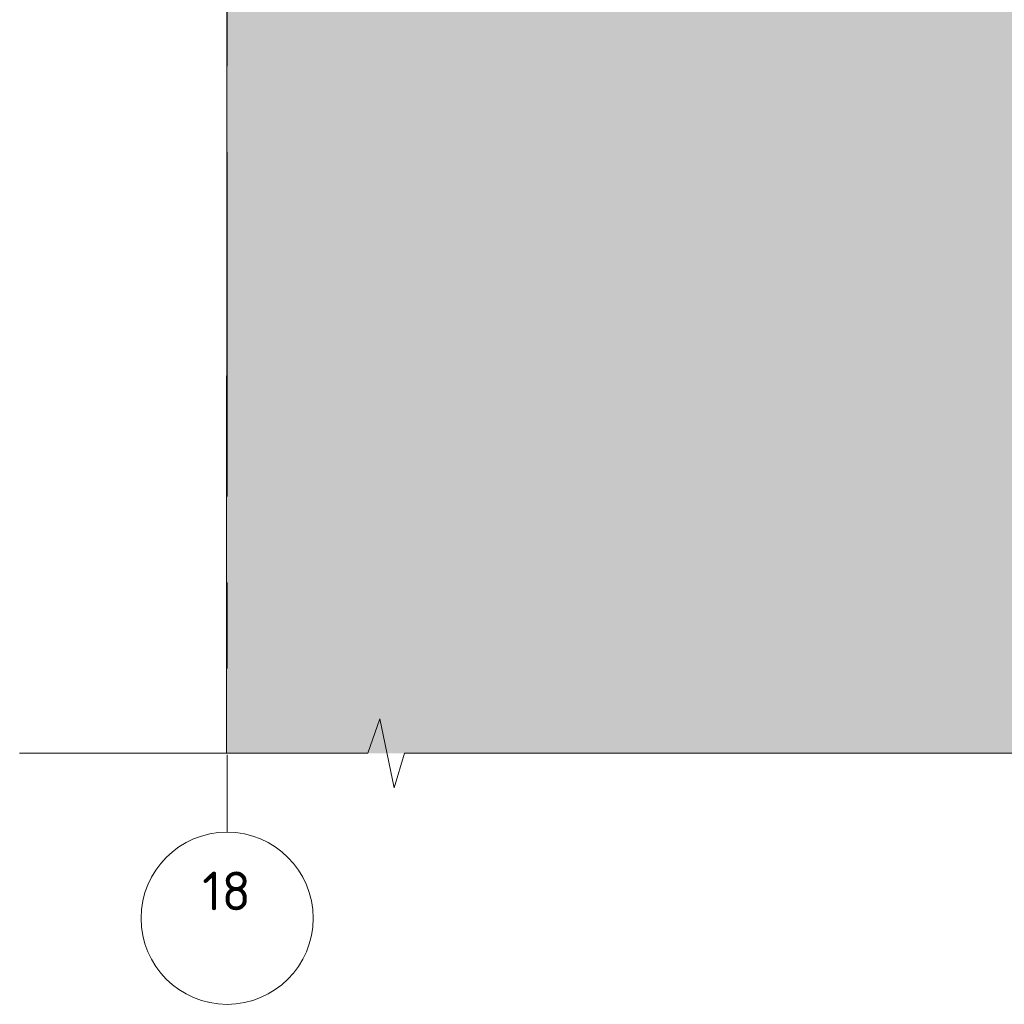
# Model space of a CAD drawing. Header units: metres. Extents: x -38 to 97, y -15 to 21.
# Tile 16 of 230: x 73.6 to 74.74, y -7.58 to -6.43. Entities that reach past the tile are written whole.
import ezdxf

# ---------------------------------------------------------------- set-up
doc = ezdxf.new("R2010")
doc.units = ezdxf.units.M
doc.linetypes.add('______11', pattern=[0.5, 0.4, -0.05, 0, -0.05])
doc.linetypes.add('______5', pattern=[1.1, 0.8, -0.1, 0.1, -0.1])
for name, color, linetype, lineweight in [('XR$4$Осевая линия (1)', 7, '______5', 13), ('XR$4$Текст_ общее_1', 7, 'Continuous', 13), ('XR$6$Осевая линия (1)', 7, '______5', 13), ('XR$6$Текст_ общее_1', 7, 'Continuous', 13)]:
    doc.layers.add(name, color=color, linetype=linetype, lineweight=lineweight)
doc.styles.add('ISOCPEUR', font='txt')

# ---------------------------------------------------------------- blocks, each defined once
blk = doc.blocks.new('ЭЛЕМЕНТ_УЗОРА_22')
at = {"color": 7, "linetype": 'Continuous', "lineweight": 13, "transparency": 33554687}
blk.add_line((73.5996, -7.2854), (73.5996, -7.2854), dxfattribs=at)
for points in [[(74.4746, -7.2854), (74.0468, -7.2854), (74.0345, -7.3254), (74.0179, -7.2454), (74.0039, -7.2854), (73.5996, -7.2854)], [(75.3496, -7.2854), (74.9218, -7.2854), (74.9095, -7.3254), (74.8929, -7.2454), (74.8789, -7.2854), (74.4746, -7.2854)]]:
    blk.add_lwpolyline(points, dxfattribs=at)
blk = doc.blocks.new('ЭЛЕМЕНТ_УЗОРА_43')
at = {"color": 7, "linetype": 'Continuous', "lineweight": 13, "transparency": 33554687}
blk.add_line((73.5996, -7.2854), (73.5996, -7.2854), dxfattribs=at)
for points in [[(74.4746, -7.2854), (74.0468, -7.2854), (74.0345, -7.3254), (74.0179, -7.2454), (74.0039, -7.2854), (73.5996, -7.2854)], [(75.3496, -7.2854), (74.9218, -7.2854), (74.9095, -7.3254), (74.8929, -7.2454), (74.8789, -7.2854), (74.4746, -7.2854)]]:
    blk.add_lwpolyline(points, dxfattribs=at)

msp = doc.modelspace()

# ---------------------------------------------------------------- hatches: boundary and pattern name
at = {"linetype": 'Continuous', "lineweight": 13, "true_color": 0xf1f1f1, "transparency": 33554687}
msp.add_hatch(color=7, dxfattribs=at).paths.add_polyline_path([(73.84, -7.2854), (77.0996, -7.2854), (77.0996, -5.8499), (73.84, -5.8499)])
msp.add_hatch(color=7, dxfattribs=at).paths.add_polyline_path([(73.84, -7.2854), (77.0996, -7.2854), (77.0996, -5.8499), (73.84, -5.8499)])

# ---------------------------------------------------------------- linework, layer by layer
at = {"color": 7, "linetype": 'Continuous', "lineweight": 13, "transparency": 33554687}
msp.add_line((73.84, -7.2854), (73.8406, -5.8499), dxfattribs=at)
msp.add_line((73.84, -7.2854), (73.8406, -5.8499), dxfattribs=at)
msp.add_circle((73.8406, -7.4771), 0.1, dxfattribs=at)
msp.add_circle((73.8406, -7.4771), 0.1, dxfattribs=at)
at = {"layer": 'XR$4$Осевая линия (1)', "color": 253, "linetype": '______11', "lineweight": 13, "true_color": 0xa0a0a0, "transparency": 33554687}
msp.add_line((73.8406, -5.1871), (73.8406, -7.3771), dxfattribs=at)
at = {"layer": 'XR$6$Осевая линия (1)', "color": 253, "linetype": '______11', "lineweight": 13, "true_color": 0xa0a0a0, "transparency": 33554687}
msp.add_line((73.8406, -5.1871), (73.8406, -7.3771), dxfattribs=at)

# ---------------------------------------------------------------- block references
at = {"color": 7, "linetype": 'Continuous', "lineweight": 13, "transparency": 33554687}
for name in ['ЭЛЕМЕНТ_УЗОРА_22', 'ЭЛЕМЕНТ_УЗОРА_43']:
    msp.add_blockref(name, (0, 0), dxfattribs=at)

# ---------------------------------------------------------------- texts
at = {"layer": 'XR$4$Текст_ общее_1', "color": 7, "linetype": 'Continuous', "lineweight": 13, "transparency": 33554687, "insert": (73.8399, -7.4229), "char_height": 0.045, "width": 0.070875, "attachment_point": 2, "style": 'ISOCPEUR'}
msp.add_mtext('\\A1;{\\fISOCPEUR|i0|b0;\\H0.045000;\\W1.000000;\\C7;18}\\P', dxfattribs=at)
at = {"layer": 'XR$6$Текст_ общее_1', "color": 7, "linetype": 'Continuous', "lineweight": 13, "transparency": 33554687, "insert": (73.8399, -7.4229), "char_height": 0.045, "width": 0.070875, "attachment_point": 2, "style": 'ISOCPEUR'}
msp.add_mtext('\\A1;{\\fISOCPEUR|i0|b0;\\H0.045000;\\W1.000000;\\C7;18}\\P', dxfattribs=at)

doc.saveas('drawing.dxf')
